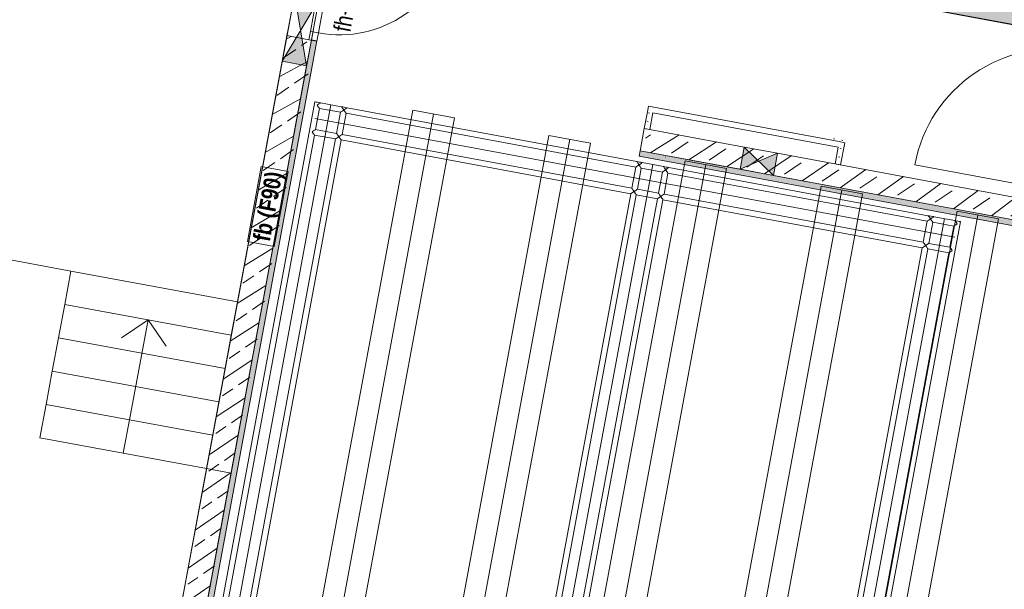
# Model space of a CAD drawing. Header units: metres. Extents: x -499360 to 60282433, y -11592314 to 5708004.
# Tile 67 of 128: x 32353354.16 to 32353362.88, y 5707935.44 to 5707940.48. Entities that reach past the tile are written whole.
import ezdxf

# ---------------------------------------------------------------- set-up
doc = ezdxf.new("R2010")
doc.units = ezdxf.units.M
doc.header["$LTSCALE"] = 0.75
doc.header["$PDSIZE"] = 5
doc.linetypes.add('10417023$0$#9_Achse', pattern=[1.6, 0.00254, -1.59746])
doc.layers.get('0').update_dxf_attribs({"linetype": 'CONTINUOUS'})
for name, color, linetype, lineweight in [('10417023$0$#9_002_GES I Übersicht Erdgeschoss_1_202_Innenwandbekleidung.A', 7, 'CONTINUOUS', 25), ('10417023$0$#9_002_GES I Übersicht Erdgeschoss_1_607b_Brandschutz 1_100', 7, 'CONTINUOUS', 25), ('10417023$0$#9_002_GES I Übersicht Erdgeschoss_1_807b_Elektro 3D', 7, 'CONTINUOUS', 25), ('10417023$0$#9_002_GES I Übersicht Erdgeschoss_1_Neubau_102_Wand Innen.A', 7, 'CONTINUOUS', 25), ('10417023$0$#9_002_GES I Übersicht Erdgeschoss_1_Neubau_104_Decken.A', 7, 'CONTINUOUS', 25), ('10417023$0$#9_002_GES I Übersicht Erdgeschoss_1_Neubau_108_Treppen.A', 7, 'CONTINUOUS', 25), ('10417023$0$Keine', 7, 'CONTINUOUS', 13)]:
    doc.layers.add(name, color=color, linetype=linetype, lineweight=lineweight)
doc.styles.add('10417023$0$ARIAL NARROW', font='ARIALN.TTF')
doc.styles.add('10417023$0$Arial Narrow (bold)', font='ARIALNB.TTF')
pattern_1 = [(44.99999999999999, (0, 0), (-0.1697056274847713, 0.1697056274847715), []), (44.99999999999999, (-0.08485281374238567, 0.08485281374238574), (-0.1697056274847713, 0.1697056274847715), [0.18, -0.05999999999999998])]
pattern_2 = [(0, (0, 0), (0, 0.075), [0.009999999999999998, -0.06500000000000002])]

# ---------------------------------------------------------------- blocks, each defined once
blk = doc.blocks.new('10417023$0$#9_MKO_LP5_ARC_GES_UP_00_002_P_G_modell (3D)')
at = {"layer": '10417023$0$#9_002_GES I Übersicht Erdgeschoss_1_202_Innenwandbekleidung.A', "linetype": 'Continuous', "lineweight": 0, "true_color": 0xff0000}
blk.add_hatch(color=1, dxfattribs=at).paths.add_polyline_path([(-32353491.42409519, -5707786.83957689), (-32353491.37409519, -5707786.83957689), (-32353491.37409519, -5707778.729731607), (-32353491.39409522, -5707778.729731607), (-32353491.42409519, -5707778.729731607)])
at = {"layer": '10417023$0$#9_002_GES I Übersicht Erdgeschoss_1_202_Innenwandbekleidung.A', "linetype": 'Continuous', "lineweight": 5, "true_color": 0xff0000}
h = blk.add_hatch(dxfattribs=at)
h.set_pattern_fill('#9_GIPSKARTON_0001_1', color=1, style=0, pattern_type=2)
h.set_pattern_definition(pattern_2)
h.paths.add_polyline_path([(-32353488.38409519, -5707778.762828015), (-32353488.38409519, -5707778.812828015), (-32353488.33409519, -5707778.812828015)])
h = blk.add_hatch(dxfattribs=at)
h.set_pattern_fill('#9_GIPSKARTON_0001_1', color=1, style=0, pattern_type=2)
h.set_pattern_definition(pattern_2)
h.paths.add_polyline_path([(-32353488.33409519, -5707778.762828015), (-32353488.38409519, -5707778.762828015), (-32353488.33409519, -5707778.812828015)])
h = blk.add_hatch(dxfattribs=at)
h.set_pattern_fill('#9_GIPSKARTON_0001_1', color=1, style=0, pattern_type=2)
h.set_pattern_definition(pattern_2)
h.paths.add_polyline_path([(-32353488.38409519, -5707778.812828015), (-32353488.38409519, -5707778.962828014), (-32353488.33409519, -5707778.962828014), (-32353488.33409519, -5707778.812828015)])
h = blk.add_hatch(dxfattribs=at)
h.set_pattern_fill('#9_GIPSKARTON_0001_1', color=1, style=0, pattern_type=2)
h.set_pattern_definition(pattern_2)
h.paths.add_polyline_path([(-32353486.66709519, -5707778.762828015), (-32353488.33409519, -5707778.762828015), (-32353488.33409519, -5707778.812828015), (-32353486.66709519, -5707778.812828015)])
h = blk.add_hatch(dxfattribs=at)
h.set_pattern_fill('#9_GIPSKARTON_0001_1', color=1, style=0, pattern_type=2)
h.set_pattern_definition(pattern_2)
h.paths.add_polyline_path([(-32353486.61709519, -5707778.762828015), (-32353486.66709519, -5707778.762828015), (-32353486.66709519, -5707778.812828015)])
at = {"layer": '10417023$0$#9_002_GES I Übersicht Erdgeschoss_1_202_Innenwandbekleidung.A', "linetype": 'Continuous', "lineweight": 5}
h = blk.add_hatch(dxfattribs=at)
h.set_pattern_fill('#9_GIPSKARTON_0001_1', color=255, style=0, pattern_type=2)
h.set_pattern_definition(pattern_2)
h.paths.add_polyline_path([(-32353486.66709519, -5707778.812828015), (-32353486.61709519, -5707778.812828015), (-32353486.61709519, -5707778.762828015)])
at = {"layer": '10417023$0$#9_002_GES I Übersicht Erdgeschoss_1_202_Innenwandbekleidung.A', "linetype": 'Continuous', "lineweight": 5, "true_color": 0xff0000}
h = blk.add_hatch(dxfattribs=at)
h.set_pattern_fill('#9_GIPSKARTON_0001_1', color=1, style=0, pattern_type=2)
h.set_pattern_definition(pattern_2)
h.paths.add_polyline_path([(-32353486.66709519, -5707778.812828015), (-32353486.66709519, -5707778.962828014), (-32353486.61709519, -5707778.962828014), (-32353486.61709519, -5707778.812828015)])
at = {"layer": '10417023$0$#9_002_GES I Übersicht Erdgeschoss_1_Neubau_102_Wand Innen.A', "linetype": 'Continuous', "lineweight": 5, "true_color": 0xff0000}
h = blk.add_hatch(dxfattribs=at)
h.set_pattern_fill('#9_BETON__STAHLBETON_0001', color=1, style=0, pattern_type=2)
h.set_pattern_definition(pattern_1)
h.paths.add_polyline_path([(-32353491.64409519, -5707777.242828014), (-32353491.64409519, -5707777.462828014), (-32353458.49420428, -5707777.462827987), (-32353458.49420428, -5707776.822683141), (-32353458.71420428, -5707776.821624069), (-32353458.71420428, -5707777.159982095), (-32353488.711808, -5707777.242914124)])
h = blk.add_hatch(dxfattribs=at)
h.set_pattern_fill('#9_BETON__STAHLBETON_0001', color=1, style=0, pattern_type=2)
h.set_pattern_definition(pattern_1)
h.paths.add_polyline_path([(-32353491.64409519, -5707778.732825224), (-32353491.64409519, -5707782.62991685), (-32353491.42409515, -5707782.62991685), (-32353491.42409515, -5707778.732825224)])
h = blk.add_hatch(dxfattribs=at)
h.set_pattern_fill('#9_BETON__STAHLBETON_0001', color=1, style=0, pattern_type=2)
h.set_pattern_definition(pattern_1)
h.paths.add_polyline_path([(-32353484.92409519, -5707778.962828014), (-32353488.38409519, -5707778.962828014), (-32353488.38409519, -5707779.162828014), (-32353484.92409519, -5707779.162828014)])
h = blk.add_hatch(dxfattribs=at)
h.set_pattern_fill('#9_BETON__STAHLBETON_0001', color=1, style=0, pattern_type=2)
h.set_pattern_definition(pattern_1)
h.paths.add_polyline_path([(-32353491.42409519, -5707786.83957689), (-32353491.42409519, -5707782.62991685), (-32353491.64409519, -5707782.62991685), (-32353491.64409519, -5707786.83957689)])
at = {"layer": '10417023$0$#9_002_GES I Übersicht Erdgeschoss_1_202_Innenwandbekleidung.A', "color": 1, "linetype": 'Continuous', "lineweight": 13, "true_color": 0xff0000}
for p, q in [((-32353491.42409519, -5707778.729731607), (-32353491.42409519, -5707786.83957689)), ((-32353491.3940951, -5707778.729731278), (-32353491.42409514, -5707778.729731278)), ((-32353491.3940951, -5707778.729731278), (-32353491.42409514, -5707778.729731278)), ((-32353491.3940951, -5707778.729731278), (-32353491.37409507, -5707778.729731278)), ((-32353491.3940951, -5707778.729731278), (-32353491.37409507, -5707778.729731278)), ((-32353491.37409519, -5707786.83957689), (-32353491.37409519, -5707778.729731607)), ((-32353488.38409519, -5707778.762828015), (-32353488.38409519, -5707778.812828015)), ((-32353486.66709519, -5707778.762828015), (-32353488.38409519, -5707778.762828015)), ((-32353488.38409519, -5707778.812828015), (-32353488.38409519, -5707778.962828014)), ((-32353488.33409519, -5707778.812828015), (-32353486.66709519, -5707778.812828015)), ((-32353488.33409519, -5707778.962828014), (-32353488.33409519, -5707778.812828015)), ((-32353486.61709519, -5707778.762828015), (-32353486.66709519, -5707778.762828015)), ((-32353486.66709519, -5707778.812828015), (-32353486.66709519, -5707778.962828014)), ((-32353486.61709519, -5707778.962828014), (-32353486.61709519, -5707778.762828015)), ((-32353488.33409519, -5707778.962828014), (-32353488.38409519, -5707778.962828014)), ((-32353486.66709519, -5707778.962828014), (-32353486.61709519, -5707778.962828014)), ((-32353484.72409519, -5707779.162828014), (-32353488.38409519, -5707779.162828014)), ((-32353488.38409519, -5707779.212828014), (-32353488.38409519, -5707779.162828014)), ((-32353488.38409519, -5707779.212828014), (-32353484.64109519, -5707779.212828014))]:
    blk.add_line(p, q, dxfattribs=at)
at = {"layer": '10417023$0$#9_002_GES I Übersicht Erdgeschoss_1_202_Innenwandbekleidung.A', "color": 1, "linetype": 'Continuous', "true_color": 0xff0000}
blk.add_solid([(-32353484.72409519, -5707779.162828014), (-32353488.38409519, -5707779.162828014), (-32353484.72409519, -5707779.212828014), (-32353488.38409519, -5707779.212828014)], dxfattribs=at)
at = {"layer": '10417023$0$#9_002_GES I Übersicht Erdgeschoss_1_607b_Brandschutz 1_100', "color": 1, "linetype": 'Continuous', "lineweight": 13, "true_color": 0xff0000}
for p, q in [((-32353491.4137039, -5707779.911274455), (-32353491.65635179, -5707779.911274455)), ((-32353491.65635179, -5707779.911274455), (-32353491.65635179, -5707780.586584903)), ((-32353491.4137039, -5707780.586584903), (-32353491.4137039, -5707779.911274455)), ((-32353491.65635179, -5707780.586584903), (-32353491.4137039, -5707780.586584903))]:
    blk.add_line(p, q, dxfattribs=at)
at = {"layer": '10417023$0$#9_002_GES I Übersicht Erdgeschoss_1_807b_Elektro 3D', "color": 1, "linetype": 'Continuous', "lineweight": 13, "true_color": 0xff0000}
for p, q in [((-32353491.29074582, -5707779.262828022), (-32353491.29409519, -5707779.262828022)), ((-32353491.29409519, -5707779.262828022), (-32353491.29409519, -5707786.739494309)), ((-32353491.28159519, -5707779.262828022), (-32353491.29074582, -5707779.262828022)), ((-32353491.26909519, -5707779.262828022), (-32353491.28159519, -5707779.262828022)), ((-32353491.25659519, -5707779.262828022), (-32353491.26909519, -5707779.262828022)), ((-32353491.24744456, -5707779.262828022), (-32353491.25659519, -5707779.262828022)), ((-32353491.24744456, -5707779.266177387), (-32353491.24409519, -5707779.262828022)), ((-32353491.24409519, -5707779.262828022), (-32353491.24744456, -5707779.262828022)), ((-32353491.24409519, -5707779.312828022), (-32353491.24744456, -5707779.309478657)), ((-32353491.05409519, -5707779.262828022), (-32353491.24409519, -5707779.262828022)), ((-32353491.05409519, -5707779.312828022), (-32353491.24409519, -5707779.312828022)), ((-32353491.24409519, -5707779.312828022), (-32353491.24409519, -5707779.502828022)), ((-32353491.14909553, -5707779.262828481), (-32353491.14909553, -5707786.7394938)), ((-32353491.05409519, -5707779.262828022), (-32353491.05074582, -5707779.266177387)), ((-32353491.05074582, -5707779.262828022), (-32353491.05409519, -5707779.262828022)), ((-32353491.05074582, -5707779.309478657), (-32353491.05409519, -5707779.312828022)), ((-32353491.05409519, -5707779.312828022), (-32353491.05409519, -5707779.502828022)), ((-32353491.04159519, -5707779.262828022), (-32353491.05074582, -5707779.262828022)), ((-32353491.02909519, -5707779.262828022), (-32353491.04159519, -5707779.262828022)), ((-32353491.01659519, -5707779.262828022), (-32353491.02909519, -5707779.262828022)), ((-32353491.00744455, -5707779.262828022), (-32353491.01659519, -5707779.262828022)), ((-32353491.00744455, -5707779.266177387), (-32353491.00409519, -5707779.262828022)), ((-32353491.00409519, -5707779.262828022), (-32353491.00744455, -5707779.262828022)), ((-32353491.00409519, -5707779.312828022), (-32353491.00744455, -5707779.309478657)), ((-32353488.39649742, -5707779.262828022), (-32353491.00409519, -5707779.262828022)), ((-32353488.39649742, -5707779.312828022), (-32353491.00409519, -5707779.312828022)), ((-32353491.00409519, -5707779.312828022), (-32353491.00409519, -5707779.502828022)), ((-32353488.39314806, -5707779.262828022), (-32353488.39649742, -5707779.262828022)), ((-32353488.39314806, -5707779.266177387), (-32353488.39649742, -5707779.262828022)), ((-32353488.39649742, -5707779.312828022), (-32353488.39314806, -5707779.309478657)), ((-32353488.39649742, -5707779.312828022), (-32353488.39649742, -5707779.502828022)), ((-32353488.38399743, -5707779.262828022), (-32353488.39314806, -5707779.262828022)), ((-32353488.37149743, -5707779.262828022), (-32353488.38399743, -5707779.262828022)), ((-32353488.35899743, -5707779.262828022), (-32353488.37149743, -5707779.262828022)), ((-32353488.34984679, -5707779.262828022), (-32353488.35899743, -5707779.262828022)), ((-32353488.34649742, -5707779.262828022), (-32353488.34984679, -5707779.262828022)), ((-32353488.34649742, -5707779.262828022), (-32353488.34984679, -5707779.266177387)), ((-32353488.34984679, -5707779.309478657), (-32353488.34649742, -5707779.312828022)), ((-32353488.15649743, -5707779.262828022), (-32353488.34649742, -5707779.262828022)), ((-32353488.34649742, -5707779.312828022), (-32353488.34649742, -5707779.502828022)), ((-32353488.15649743, -5707779.312828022), (-32353488.34649742, -5707779.312828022)), ((-32353488.25149722, -5707779.262828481), (-32353488.25149722, -5707786.7394938)), ((-32353488.15314806, -5707779.262828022), (-32353488.15649743, -5707779.262828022)), ((-32353488.15314806, -5707779.266177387), (-32353488.15649743, -5707779.262828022)), ((-32353488.15649743, -5707779.312828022), (-32353488.15314806, -5707779.309478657)), ((-32353488.15649743, -5707779.312828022), (-32353488.15649743, -5707779.502828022)), ((-32353488.14399742, -5707779.262828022), (-32353488.15314806, -5707779.262828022)), ((-32353488.13149742, -5707779.262828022), (-32353488.14399742, -5707779.262828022)), ((-32353488.11899742, -5707779.262828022), (-32353488.13149742, -5707779.262828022)), ((-32353488.10984679, -5707779.262828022), (-32353488.11899742, -5707779.262828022)), ((-32353488.10649743, -5707779.262828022), (-32353488.10984679, -5707779.262828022)), ((-32353488.10649743, -5707779.262828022), (-32353488.10984679, -5707779.266177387)), ((-32353488.10984679, -5707779.309478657), (-32353488.10649743, -5707779.312828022)), ((-32353485.77249374, -5707779.262828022), (-32353488.10649743, -5707779.262828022)), ((-32353488.10649743, -5707779.312828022), (-32353488.10649743, -5707779.502828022)), ((-32353485.77249374, -5707779.312828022), (-32353488.10649743, -5707779.312828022)), ((-32353485.76914438, -5707779.262828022), (-32353485.77249374, -5707779.262828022)), ((-32353485.76914438, -5707779.266177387), (-32353485.77249374, -5707779.262828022)), ((-32353485.77249374, -5707779.312828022), (-32353485.76914438, -5707779.309478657)), ((-32353485.77249374, -5707779.312828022), (-32353485.77249374, -5707779.502828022)), ((-32353485.75999374, -5707779.262828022), (-32353485.76914438, -5707779.262828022)), ((-32353485.74749374, -5707779.262828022), (-32353485.75999374, -5707779.262828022)), ((-32353485.73499374, -5707779.262828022), (-32353485.74749374, -5707779.262828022)), ((-32353485.72584311, -5707779.262828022), (-32353485.73499374, -5707779.262828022)), ((-32353485.72249375, -5707779.262828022), (-32353485.72584311, -5707779.262828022)), ((-32353485.72249375, -5707779.262828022), (-32353485.72584311, -5707779.266177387)), ((-32353485.72584311, -5707779.309478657), (-32353485.72249375, -5707779.312828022)), ((-32353485.53249374, -5707779.262828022), (-32353485.72249375, -5707779.262828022)), ((-32353485.72249375, -5707779.312828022), (-32353485.72249375, -5707779.502828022)), ((-32353485.53249374, -5707779.312828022), (-32353485.72249375, -5707779.312828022)), ((-32353485.62749386, -5707779.262828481), (-32353485.62749386, -5707786.7394938)), ((-32353485.52914438, -5707779.262828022), (-32353485.53249374, -5707779.262828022)), ((-32353485.52914438, -5707779.266177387), (-32353485.53249374, -5707779.262828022)), ((-32353485.53249374, -5707779.312828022), (-32353485.52914438, -5707779.309478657)), ((-32353485.53249374, -5707779.312828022), (-32353485.53249374, -5707779.502828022)), ((-32353485.51999374, -5707779.262828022), (-32353485.52914438, -5707779.262828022)), ((-32353485.50749375, -5707779.262828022), (-32353485.51999374, -5707779.262828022)), ((-32353485.49499374, -5707779.262828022), (-32353485.50749375, -5707779.262828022)), ((-32353485.48584311, -5707779.262828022), (-32353485.49499374, -5707779.262828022)), ((-32353485.48249374, -5707779.262828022), (-32353485.48584311, -5707779.262828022)), ((-32353485.48249374, -5707779.262828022), (-32353485.48249374, -5707786.739494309)), ((-32353485.50755724, -5707779.40782793), (-32353491.26909567, -5707779.40782793)), ((-32353491.24744456, -5707779.506177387), (-32353491.24409519, -5707779.502828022)), ((-32353491.05409519, -5707779.502828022), (-32353491.24409519, -5707779.502828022)), ((-32353491.05409519, -5707779.502828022), (-32353491.05074582, -5707779.506177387)), ((-32353491.00744455, -5707779.506177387), (-32353491.00409519, -5707779.502828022)), ((-32353488.39649742, -5707779.502828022), (-32353491.00409519, -5707779.502828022)), ((-32353488.39314806, -5707779.506177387), (-32353488.39649742, -5707779.502828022)), ((-32353488.34649742, -5707779.502828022), (-32353488.34984679, -5707779.506177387)), ((-32353488.15649743, -5707779.502828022), (-32353488.34649742, -5707779.502828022)), ((-32353488.15314806, -5707779.506177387), (-32353488.15649743, -5707779.502828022)), ((-32353488.10649743, -5707779.502828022), (-32353488.10984679, -5707779.506177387)), ((-32353485.77249374, -5707779.502828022), (-32353488.10649743, -5707779.502828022)), ((-32353485.76914438, -5707779.506177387), (-32353485.77249374, -5707779.502828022)), ((-32353485.72249375, -5707779.502828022), (-32353485.72584311, -5707779.506177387)), ((-32353485.53249374, -5707779.502828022), (-32353485.72249375, -5707779.502828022)), ((-32353485.52914438, -5707779.506177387), (-32353485.53249374, -5707779.502828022)), ((-32353491.24409519, -5707779.552828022), (-32353491.24744456, -5707779.549478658)), ((-32353491.05409519, -5707779.552828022), (-32353491.24409519, -5707779.552828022)), ((-32353491.24409519, -5707779.552828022), (-32353491.24409519, -5707786.449494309)), ((-32353491.05074582, -5707779.549478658), (-32353491.05409519, -5707779.552828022)), ((-32353491.05409519, -5707779.552828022), (-32353491.05409519, -5707786.449494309)), ((-32353491.00409519, -5707779.552828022), (-32353491.00744455, -5707779.549478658)), ((-32353488.39649742, -5707779.552828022), (-32353491.00409519, -5707779.552828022)), ((-32353491.00409519, -5707779.552828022), (-32353491.00409519, -5707786.449494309)), ((-32353488.39649742, -5707779.552828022), (-32353488.39314806, -5707779.549478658)), ((-32353488.39649742, -5707779.552828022), (-32353488.39649742, -5707786.449494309)), ((-32353488.34984679, -5707779.549478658), (-32353488.34649742, -5707779.552828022)), ((-32353488.34649742, -5707779.552828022), (-32353488.34649742, -5707786.449494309)), ((-32353488.15649743, -5707779.552828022), (-32353488.34649742, -5707779.552828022)), ((-32353488.15649743, -5707779.552828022), (-32353488.15314806, -5707779.549478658)), ((-32353488.15649743, -5707779.552828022), (-32353488.15649743, -5707786.449494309)), ((-32353488.10984679, -5707779.549478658), (-32353488.10649743, -5707779.552828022)), ((-32353488.10649743, -5707779.552828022), (-32353488.10649743, -5707786.449494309)), ((-32353485.77249374, -5707779.552828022), (-32353488.10649743, -5707779.552828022)), ((-32353485.77249374, -5707779.552828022), (-32353485.76914438, -5707779.549478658)), ((-32353485.77249374, -5707779.552828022), (-32353485.77249374, -5707786.449494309)), ((-32353485.72584311, -5707779.549478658), (-32353485.72249375, -5707779.552828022)), ((-32353485.72249375, -5707779.552828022), (-32353485.72249375, -5707786.449494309)), ((-32353485.53249374, -5707779.552828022), (-32353485.72249375, -5707779.552828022)), ((-32353485.53249374, -5707779.552828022), (-32353485.52914438, -5707779.549478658)), ((-32353485.53249374, -5707779.552828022), (-32353485.53249374, -5707786.449494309))]:
    blk.add_line(p, q, dxfattribs=at)
at = {"layer": '10417023$0$#9_002_GES I Übersicht Erdgeschoss_1_807b_Elektro 3D', "color": 1, "linetype": 'Continuous', "lineweight": 13, "true_color": 0xff0000, "flags": 128}
for points in [[(-32353491.26909519, -5707779.287828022), (-32353491.25659519, -5707779.275328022), (-32353491.24744456, -5707779.266177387)], [(-32353491.24744456, -5707779.309478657), (-32353491.25659519, -5707779.300328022), (-32353491.26909519, -5707779.287828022)], [(-32353491.00744455, -5707779.266177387), (-32353491.01659519, -5707779.275328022), (-32353491.02909519, -5707779.287828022), (-32353491.04159519, -5707779.300328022), (-32353491.05074582, -5707779.309478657)], [(-32353491.05074582, -5707779.266177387), (-32353491.04159519, -5707779.275328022), (-32353491.02909519, -5707779.287828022), (-32353491.01659519, -5707779.300328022), (-32353491.00744455, -5707779.309478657)], [(-32353488.34984679, -5707779.309478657), (-32353488.35899743, -5707779.300328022), (-32353488.37149743, -5707779.287828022), (-32353488.38399743, -5707779.275328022), (-32353488.39314806, -5707779.266177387)], [(-32353488.34984679, -5707779.266177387), (-32353488.35899743, -5707779.275328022), (-32353488.37149743, -5707779.287828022), (-32353488.38399743, -5707779.300328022), (-32353488.39314806, -5707779.309478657)], [(-32353488.10984679, -5707779.309478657), (-32353488.11899742, -5707779.300328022), (-32353488.13149742, -5707779.287828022), (-32353488.14399742, -5707779.275328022), (-32353488.15314806, -5707779.266177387)], [(-32353488.10984679, -5707779.266177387), (-32353488.11899742, -5707779.275328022), (-32353488.13149742, -5707779.287828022), (-32353488.14399742, -5707779.300328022), (-32353488.15314806, -5707779.309478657)], [(-32353485.72584311, -5707779.309478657), (-32353485.73499374, -5707779.300328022), (-32353485.74749374, -5707779.287828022), (-32353485.75999374, -5707779.275328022), (-32353485.76914438, -5707779.266177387)], [(-32353485.72584311, -5707779.266177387), (-32353485.73499374, -5707779.275328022), (-32353485.74749374, -5707779.287828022), (-32353485.75999374, -5707779.300328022), (-32353485.76914438, -5707779.309478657)], [(-32353485.50755771, -5707779.287764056), (-32353485.51999374, -5707779.275328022), (-32353485.52914438, -5707779.266177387)], [(-32353485.52914438, -5707779.309478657), (-32353485.51999374, -5707779.300328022), (-32353485.50755771, -5707779.28789199)], [(-32353491.26909519, -5707779.527828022), (-32353491.25659519, -5707779.515328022), (-32353491.24744456, -5707779.506177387)], [(-32353491.00744455, -5707779.506177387), (-32353491.01659519, -5707779.515328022), (-32353491.02909519, -5707779.527828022), (-32353491.04159519, -5707779.540328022), (-32353491.05074582, -5707779.549478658)], [(-32353491.05074582, -5707779.506177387), (-32353491.04159519, -5707779.515328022), (-32353491.02909519, -5707779.527828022), (-32353491.01659519, -5707779.540328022), (-32353491.00744455, -5707779.549478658)], [(-32353488.34984679, -5707779.549478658), (-32353488.35899743, -5707779.540328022), (-32353488.37149743, -5707779.527828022), (-32353488.38399743, -5707779.515328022), (-32353488.39314806, -5707779.506177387)], [(-32353488.34984679, -5707779.506177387), (-32353488.35899743, -5707779.515328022), (-32353488.37149743, -5707779.527828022), (-32353488.38399743, -5707779.540328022), (-32353488.39314806, -5707779.549478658)], [(-32353488.10984679, -5707779.549478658), (-32353488.11899742, -5707779.540328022), (-32353488.13149742, -5707779.527828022), (-32353488.14399742, -5707779.515328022), (-32353488.15314806, -5707779.506177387)], [(-32353488.10984679, -5707779.506177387), (-32353488.11899742, -5707779.515328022), (-32353488.13149742, -5707779.527828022), (-32353488.14399742, -5707779.540328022), (-32353488.15314806, -5707779.549478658)], [(-32353485.72584311, -5707779.549478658), (-32353485.73499374, -5707779.540328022), (-32353485.74749374, -5707779.527828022), (-32353485.75999374, -5707779.515328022), (-32353485.76914438, -5707779.506177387)], [(-32353485.72584311, -5707779.506177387), (-32353485.73499374, -5707779.515328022), (-32353485.74749374, -5707779.527828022), (-32353485.75999374, -5707779.540328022), (-32353485.76914438, -5707779.549478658)], [(-32353485.50755771, -5707779.527764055), (-32353485.51999374, -5707779.515328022), (-32353485.52914438, -5707779.506177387)], [(-32353491.24744456, -5707779.549478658), (-32353491.25659519, -5707779.540328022), (-32353491.26909519, -5707779.527828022)], [(-32353485.52914438, -5707779.549478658), (-32353485.51999374, -5707779.540328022), (-32353485.50755771, -5707779.52789199)]]:
    blk.add_lwpolyline(points, dxfattribs=at)
at = {"layer": '10417023$0$#9_002_GES I Übersicht Erdgeschoss_1_Neubau_102_Wand Innen.A', "color": 1, "linetype": 'Continuous', "lineweight": 13, "true_color": 0xff0000}
for p, q in [((-32353491.64409519, -5707777.462828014), (-32353462.40409519, -5707777.462827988)), ((-32353491.44709502, -5707778.657825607), (-32353491.44709502, -5707777.637825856)), ((-32353491.37409507, -5707777.637825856), (-32353491.37409507, -5707778.657825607)), ((-32353491.42409514, -5707778.96282813), (-32353491.64409539, -5707778.362827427)), ((-32353491.64409539, -5707778.96282813), (-32353491.42409514, -5707778.362827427)), ((-32353491.44709502, -5707778.732824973), (-32353491.44709502, -5707778.642824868)), ((-32353491.44709502, -5707778.642824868), (-32353491.44709502, -5707778.657825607)), ((-32353491.44709502, -5707778.657825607), (-32353491.37409507, -5707778.657825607)), ((-32353491.37409507, -5707778.657825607), (-32353491.44709502, -5707778.657825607)), ((-32353491.37409507, -5707778.657825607), (-32353491.37409507, -5707778.732824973)), ((-32353491.44709502, -5707778.732824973), (-32353491.64409539, -5707778.732824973)), ((-32353491.37409507, -5707778.732824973), (-32353491.44709502, -5707778.732824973)), ((-32353491.42409514, -5707778.732824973), (-32353491.44709502, -5707778.732824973)), ((-32353491.42409514, -5707778.732824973), (-32353491.44709502, -5707778.732824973)), ((-32353484.71409449, -5707778.84132806), (-32353485.97109466, -5707778.84132806)), ((-32353491.6440952, -5707778.962827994), (-32353491.42409514, -5707778.962827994)), ((-32353487.48408474, -5707779.162828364), (-32353487.18408439, -5707778.96282813)), ((-32353487.48408474, -5707778.96282813), (-32353487.18408439, -5707779.162828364)), ((-32353487.48408442, -5707778.962828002), (-32353487.48408442, -5707779.162828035)), ((-32353487.18408443, -5707779.162828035), (-32353487.18408443, -5707778.962828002))]:
    blk.add_line(p, q, dxfattribs=at)
at = {"layer": '10417023$0$#9_002_GES I Übersicht Erdgeschoss_1_Neubau_102_Wand Innen.A', "color": 1, "linetype": 'Continuous', "lineweight": 18, "true_color": 0xff0000}
for p, q in [((-32353491.64409519, -5707777.462828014), (-32353484.92409519, -5707777.462828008)), ((-32353491.44709502, -5707778.732824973), (-32353491.64409539, -5707778.732824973)), ((-32353491.64409518, -5707778.732825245), (-32353491.6440952, -5707778.962827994)), ((-32353491.42409519, -5707778.732825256), (-32353491.44709502, -5707778.732824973)), ((-32353491.42409514, -5707778.962827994), (-32353491.42409517, -5707778.732825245)), ((-32353491.64409519, -5707778.962827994), (-32353491.64409519, -5707782.62991685)), ((-32353491.42409519, -5707782.62991685), (-32353491.42409519, -5707778.962827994)), ((-32353487.48408442, -5707778.962828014), (-32353488.38409519, -5707778.962828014)), ((-32353488.38409519, -5707779.162828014), (-32353488.38409519, -5707778.962828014)), ((-32353487.18408443, -5707778.962828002), (-32353487.48408442, -5707778.962828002)), ((-32353484.92409519, -5707778.962828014), (-32353487.18408443, -5707778.962828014)), ((-32353488.38409519, -5707779.162828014), (-32353487.48408442, -5707779.162828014)), ((-32353487.48408442, -5707779.162828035), (-32353487.18408443, -5707779.162828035)), ((-32353487.18408443, -5707779.162828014), (-32353484.72409519, -5707779.162828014)), ((-32353491.64409519, -5707782.62991685), (-32353491.64409519, -5707787.03957689)), ((-32353491.64409519, -5707782.62991685), (-32353491.42409519, -5707782.62991685)), ((-32353491.42409519, -5707786.83957689), (-32353491.42409519, -5707782.62991685))]:
    blk.add_line(p, q, dxfattribs=at)
at = {"layer": '10417023$0$#9_002_GES I Übersicht Erdgeschoss_1_Neubau_102_Wand Innen.A', "color": 1, "linetype": '10417023$0$#9_Achse', "lineweight": 13, "true_color": 0xff0000}
for p, q in [((-32353491.64409539, -5707778.732824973), (-32353491.64409539, -5707777.562825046)), ((-32353491.42409514, -5707778.732824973), (-32353491.42409514, -5707777.562825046))]:
    blk.add_line(p, q, dxfattribs=at)
at = {"layer": '10417023$0$#9_002_GES I Übersicht Erdgeschoss_1_Neubau_102_Wand Innen.A', "color": 1, "linetype": 'Continuous', "lineweight": 13, "true_color": 0xff0000}
for centre, radius, start, end in [((-32353484.71409519, -5707778.84132828), 1.257000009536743, 90, 179.9999999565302), ((-32353491.37409519, -5707777.637825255), 1.020000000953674, 270, 359.9999999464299)]:
    blk.add_arc(centre, radius, start, end, dxfattribs=at)
at = {"layer": '10417023$0$#9_002_GES I Übersicht Erdgeschoss_1_Neubau_102_Wand Innen.A', "color": 1, "linetype": 'Continuous', "lineweight": 5, "true_color": 0xff0000, "transparency": 33554687}
blk.add_point((-32353491.42409519, -5707778.732825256), dxfattribs=at)
blk.add_point((-32353491.42409519, -5707778.732825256), dxfattribs=at)
at = {"layer": '10417023$0$#9_002_GES I Übersicht Erdgeschoss_1_Neubau_102_Wand Innen.A', "color": 1, "linetype": 'Continuous', "true_color": 0xff0000}
for points in [[(-32353491.64409518, -5707778.362828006), (-32353491.53409517, -5707778.662827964), (-32353491.42409517, -5707778.362828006)], [(-32353491.6440952, -5707778.962827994), (-32353491.42409514, -5707778.962827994), (-32353491.53409517, -5707778.662827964)], [(-32353487.48408442, -5707778.962828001), (-32353487.48408442, -5707779.162828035), (-32353487.33408443, -5707779.062828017)], [(-32353487.18408443, -5707778.962828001), (-32353487.33408443, -5707779.062828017), (-32353487.18408443, -5707779.162828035)]]:
    blk.add_solid(points, dxfattribs=at)
at = {"layer": '10417023$0$#9_002_GES I Übersicht Erdgeschoss_1_Neubau_104_Decken.A', "color": 1, "linetype": 'Continuous', "lineweight": 13, "true_color": 0xff0000}
for p, q in [((-32353490.42750381, -5707786.824536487), (-32353490.42750381, -5707779.177826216)), ((-32353490.05450496, -5707779.177826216), (-32353490.42750381, -5707779.177826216)), ((-32353490.24100439, -5707786.824536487), (-32353490.24100439, -5707779.177826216)), ((-32353490.05450496, -5707786.824536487), (-32353490.05450496, -5707779.177826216)), ((-32353489.20250598, -5707786.824536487), (-32353489.20250598, -5707779.177826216)), ((-32353488.82950569, -5707779.177826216), (-32353489.20250598, -5707779.177826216)), ((-32353489.01600511, -5707786.824536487), (-32353489.01600511, -5707779.177826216)), ((-32353488.82950569, -5707786.824536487), (-32353488.82950569, -5707779.177826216)), ((-32353487.97750383, -5707786.824536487), (-32353487.97750383, -5707779.177826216)), ((-32353487.60450353, -5707779.177826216), (-32353487.97750383, -5707779.177826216)), ((-32353487.7910044, -5707786.824536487), (-32353487.7910044, -5707779.177826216)), ((-32353487.60450353, -5707786.824536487), (-32353487.60450353, -5707779.177826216)), ((-32353486.75250456, -5707786.824536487), (-32353486.75250456, -5707779.177826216)), ((-32353486.37950427, -5707779.177826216), (-32353486.75250456, -5707779.177826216)), ((-32353486.56600369, -5707786.824536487), (-32353486.56600369, -5707779.177826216)), ((-32353486.37950427, -5707786.824536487), (-32353486.37950427, -5707779.177826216)), ((-32353485.52750529, -5707786.824536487), (-32353485.52750529, -5707779.177826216)), ((-32353485.154505, -5707779.177826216), (-32353485.52750529, -5707779.177826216)), ((-32353485.34100442, -5707786.824536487), (-32353485.34100442, -5707779.177826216)), ((-32353485.154505, -5707786.824536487), (-32353485.154505, -5707779.177826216))]:
    blk.add_line(p, q, dxfattribs=at)
at = {"layer": '10417023$0$#9_002_GES I Übersicht Erdgeschoss_1_Neubau_104_Decken.A', "color": 1, "linetype": 'Continuous', "lineweight": 13, "true_color": 0xff0000, "flags": 128}
for points in [[(-32353491.64409519, -5707777.192828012), (-32353499.24365668, -5707777.192828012), (-32353499.24365668, -5707790.51957689), (-32353454.47117381, -5707790.51957689), (-32353454.47117381, -5707779.376313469), (-32353454.47117381, -5707776.841971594), (-32353458.7151397, -5707776.821626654), (-32353458.71420428, -5707777.159982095), (-32353462.62409527, -5707777.170791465), (-32353462.62409527, -5707788.759576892), (-32353491.64409519, -5707788.759576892)], [(-32353499.0236555, -5707781.780125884), (-32353494.84366712, -5707781.780125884), (-32353494.8439642, -5707781.129916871), (-32353493.14409523, -5707781.129916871), (-32353491.64409519, -5707781.129916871), (-32353491.64409519, -5707777.462828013), (-32353499.0236555, -5707777.462828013)], [(-32353484.71445275, -5707788.539576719), (-32353462.62409519, -5707788.539576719), (-32353462.62409519, -5707777.462827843), (-32353491.42409519, -5707777.462827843), (-32353491.42409519, -5707786.839576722), (-32353484.71445275, -5707786.839576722)]]:
    blk.add_lwpolyline(points, close=True, dxfattribs=at)
at = {"layer": '10417023$0$#9_002_GES I Übersicht Erdgeschoss_1_Neubau_108_Treppen.A', "color": 1, "linetype": 'Continuous', "lineweight": 13, "true_color": 0xff0000}
for p, q in [((-32353491.64409539, -5707781.12991743), (-32353493.1440957, -5707781.12991743)), ((-32353493.1440957, -5707781.12991743), (-32353493.1440957, -5707781.429916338)), ((-32353491.64409539, -5707781.429916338), (-32353491.64409539, -5707781.12991743)), ((-32353493.1440957, -5707781.429916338), (-32353493.1440957, -5707781.72991669)), ((-32353491.64409539, -5707781.429916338), (-32353493.1440957, -5707781.429916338)), ((-32353493.1440957, -5707781.429916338), (-32353491.64409539, -5707781.429916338)), ((-32353492.39409482, -5707781.429916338), (-32353492.59409506, -5707781.629916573)), ((-32353492.39409482, -5707781.429916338), (-32353492.59409506, -5707781.629916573)), ((-32353492.39409482, -5707782.329917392), (-32353492.39409482, -5707781.429916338)), ((-32353492.39409482, -5707782.329917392), (-32353492.39409482, -5707781.429916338)), ((-32353492.19409459, -5707781.629916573), (-32353492.39409482, -5707781.429916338)), ((-32353492.19409459, -5707781.629916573), (-32353492.39409482, -5707781.429916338)), ((-32353491.64409539, -5707781.72991669), (-32353491.64409539, -5707781.429916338)), ((-32353493.1440957, -5707781.72991669), (-32353493.1440957, -5707782.029917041)), ((-32353491.64409539, -5707781.72991669), (-32353493.1440957, -5707781.72991669)), ((-32353493.1440957, -5707781.72991669), (-32353491.64409539, -5707781.72991669)), ((-32353491.64409539, -5707782.029917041), (-32353491.64409539, -5707781.72991669)), ((-32353493.1440957, -5707782.029917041), (-32353493.1440957, -5707782.329917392)), ((-32353491.64409539, -5707782.029917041), (-32353493.1440957, -5707782.029917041)), ((-32353493.1440957, -5707782.029917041), (-32353491.64409539, -5707782.029917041)), ((-32353491.64409539, -5707782.329917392), (-32353491.64409539, -5707782.029917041)), ((-32353493.1440957, -5707782.329917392), (-32353493.1440957, -5707782.6299163)), ((-32353491.64409539, -5707782.329917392), (-32353493.1440957, -5707782.329917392)), ((-32353493.1440957, -5707782.329917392), (-32353491.64409539, -5707782.329917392)), ((-32353492.39409482, -5707782.6299163), (-32353492.39409482, -5707782.329917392)), ((-32353492.39409482, -5707782.6299163), (-32353492.39409482, -5707782.329917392)), ((-32353491.64409539, -5707782.6299163), (-32353491.64409539, -5707782.329917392)), ((-32353493.1440957, -5707782.6299163), (-32353491.64409539, -5707782.6299163))]:
    blk.add_line(p, q, dxfattribs=at)
at = {"layer": '10417023$0$#9_002_GES I Übersicht Erdgeschoss_1_607b_Brandschutz 1_100', "color": 1, "true_color": 0xff0000, "char_height": 0.1502737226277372, "rotation": 90, "line_spacing_factor": 1.002187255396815}
for s, insert, attachment_point, style in [('fh+RD+S ', (-32353491.1727353, -5707778.607009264), 4, '10417023$0$ARIAL NARROW'), ('fb (F90) ', (-32353491.51262541, -5707780.248929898), 5, '10417023$0$Arial Narrow (bold)')]:
    blk.add_mtext(s, dxfattribs=dict(at, insert=insert, attachment_point=attachment_point, style=style))
blk = doc.blocks.new('10417023$0$2_MKO_LP5_LAN_GES_UP_00_002_V_A (3D)')
at = {"layer": '10417023$0$Keine'}
blk.add_blockref('10417023$0$#9_MKO_LP5_ARC_GES_UP_00_002_P_G_modell (3D)', (0, 0), dxfattribs=at)
blk = doc.blocks.new('10417023')
at = {"layer": '10417023$0$Keine', "rotation": 349.4819372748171}
blk.add_blockref('10417023$0$2_MKO_LP5_LAN_GES_UP_00_002_V_A (3D)', (65205154.93137175, 5413829.557758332), dxfattribs=at)

msp = doc.modelspace()

# ---------------------------------------------------------------- block references
msp.add_blockref('10417023', (0, 0))

doc.saveas('drawing.dxf')
